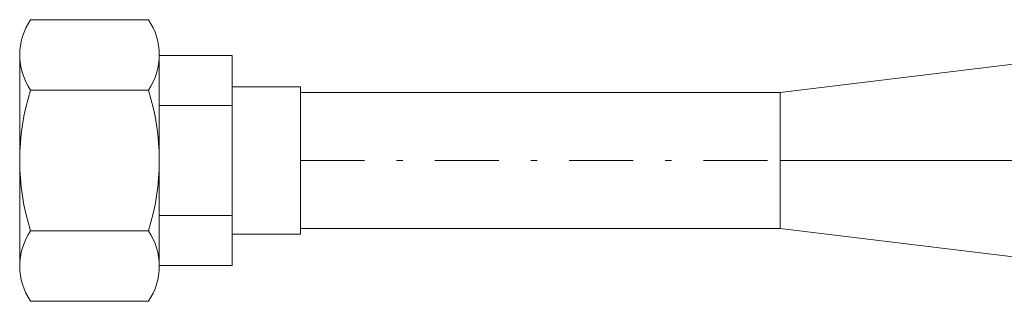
# Model space of a CAD drawing. Header units: millimetres. Extents: x -368 to 1732, y 3428 to 4913.
# Tile 72 of 80: x 1126.28 to 1141.68, y 4345.12 to 4349.52. Entities that reach past the tile are written whole.
import ezdxf

# ---------------------------------------------------------------- set-up
doc = ezdxf.new("R2010")
doc.units = ezdxf.units.MM
doc.linetypes.add('ACAD_ISO08W100', pattern=[36, 24, -3, 6, -3])
doc.linetypes.add('DASHDOT2', pattern=[0.5, 0.25, -0.125, 0, -0.125])
doc.layers.add('-- CO_p', color=51, linetype='Continuous', lineweight=9)

# ---------------------------------------------------------------- blocks, each defined once
blk = doc.blocks.new('*U521')
at = {"color": 0, "ltscale": 10}
for p, q in [((432.97, 10.65), (507.97, 10.65)), ((432.97, -10.65), (507.97, -10.65))]:
    blk.add_line(p, q, dxfattribs=at)
at = {"color": 50, "linetype": 'DASHDOT2', "ltscale": 40}
blk.add_line((432.97, 0), (507.97, 0), dxfattribs=at)
blk = doc.blocks.new('łącznik DN20')
at = {"color": 11, "lineweight": 0}
for p, q in [((20.11, 22), (1.7, 22)), ((0, 0), (0.03, 15.75)), ((21.82, 0), (21.82, 16.5)), ((0, 0), (0.03, -15.75)), ((21.82, 0), (21.82, -16.5)), ((20.11, -22), (1.7, -22))]:
    blk.add_line(p, q, dxfattribs=at)
at = {"color": 50, "lineweight": 0}
for p, q in [((33.2, 16.42), (21.82, 16.42)), ((33.2, 11.5), (33.2, 16.42)), ((1.7, 11), (20.11, 11)), ((43.91, 11.5), (33.2, 11.5)), ((33.2, 11.5), (33.2, 0)), ((43.91, 11.5), (43.91, 11.5)), ((43.91, 11.5), (43.91, 0)), ((33.2, 8.59), (21.82, 8.59)), ((33.2, -11.5), (33.2, 0)), ((43.91, -11.5), (43.91, 0)), ((33.2, -8.59), (21.82, -8.59)), ((1.7, -11), (20.11, -11)), ((43.91, -11.5), (33.2, -11.5)), ((33.2, -11.5), (33.2, -16.42)), ((43.91, -11.5), (43.91, -11.5)), ((33.2, -16.42), (21.82, -16.42))]:
    blk.add_line(p, q, dxfattribs=at)
at = {"color": 11, "lineweight": 0}
for centre, start, end in [((9.73, 16.5), 145.5615, 214.4385), ((12.09, 16.5), 325.5615, 34.4385), ((9.73, -16.5), 145.5615, 214.4385), ((12.09, -16.5), 325.5615, 34.4385)]:
    blk.add_arc(centre, 9.73, start, end, dxfattribs=at)
at = {"color": 50, "lineweight": 0}
for centre, start, end in [((36.35, 0), 162.383, 197.617), ((-14.53, 0), 342.383, 17.617)]:
    blk.add_arc(centre, 36.35, start, end, dxfattribs=at)
blk = doc.blocks.new('-- CIEPŁOMIERZ ECHO II_20')
at = {"color": 6, "xscale": -0.1, "yscale": 0.1}
blk.add_blockref('łącznik DN20', (1.09091, -0.00245), dxfattribs=at)
blk = doc.blocks.new('*U324')
at = {"linetype": 'Continuous', "lineweight": 0}
blk.add_blockref('-- CIEPŁOMIERZ ECHO II_20', (3.3, 0), dxfattribs=at)
blk = doc.blocks.new('-- REDUKCJA typA 25_15')
at = {"color": 50, "linetype": 'Continuous', "lineweight": 0}
blk.add_line((5.1, 0), (0, 0), dxfattribs=at)
at = {"color": 0, "linetype": 'Continuous', "lineweight": 0}
blk.add_lwpolyline([(0, -1.685), (5.1, -1.065), (5.1, 1.065), (0, 1.685)], close=True, dxfattribs=at)
blk = doc.blocks.new('*U615')
blk.add_blockref('-- REDUKCJA typA 25_15', (0, 0))

msp = doc.modelspace()

# ---------------------------------------------------------------- block references
at = {"layer": '-- CO_p', "linetype": 'ACAD_ISO08W100', "ltscale": 20, "xscale": -1}
msp.add_blockref('*U324', (1130.673, 4347.325), dxfattribs=at)
at = {"layer": '-- CO_p', "linetype": 'ACAD_ISO08W100', "ltscale": 20, "rotation": 180}
msp.add_blockref('*U615', (1143.273, 4347.322), dxfattribs=at)
at = {"layer": '-- CO_p', "linetype": 'ACAD_ISO08W100', "ltscale": 20, "xscale": 0.1, "yscale": 0.1, "zscale": 0.1}
msp.add_blockref('*U521', (1087.376, 4347.322), dxfattribs=at)

doc.saveas('drawing.dxf')
